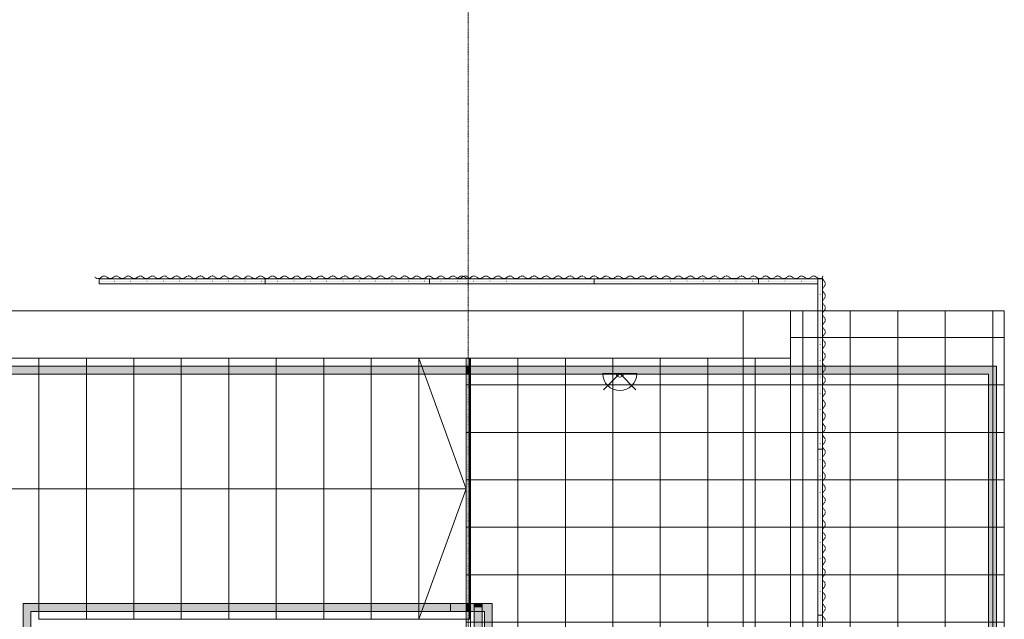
# Model space of a CAD drawing. Header units: centimetres. Extents: x -1589 to 108054, y -205274 to 31709.
# Tile 11 of 256: x 37840 to 44062, y -156753 to -152963. Entities that reach past the tile are written whole.
import ezdxf

# ---------------------------------------------------------------- set-up
doc = ezdxf.new("R2010")
doc.units = ezdxf.units.CM
doc.header["$LTSCALE"] = 0.01
doc.header["$MEASUREMENT"] = 0
for name, pattern in [('11108-COL-C310_XMODEL$0$HIDDEN', [0.375, 0.25, -0.125]), ('Kropki i Kreski', [72, 36, -18, 0, -18]), ('Kropkowana', [63.499999, 0, -63.499999])]:
    doc.linetypes.add(name, pattern=pattern)
for name, color, linetype in [('2_barierki.K_IR', 7, 'Continuous'), ('2_belki.K_IR', 7, 'Continuous'), ('2_schody stalowe rzut.K_IR', 7, 'Continuous'), ('2_schody.K_IR', 7, 'Continuous'), ('2_słupy.K_IR', 7, 'Continuous'), ('2_ściana dekoracyjna 3', 7, 'Continuous'), ('2_ściana dekoracyjna 31.K_IR', 7, 'Continuous'), ('3_oświetlenie.K_IR', 7, 'Continuous'), ('4_osie.ISTN', 7, 'Continuous')]:
    doc.layers.add(name, color=color, linetype=linetype)

msp = doc.modelspace()

# ---------------------------------------------------------------- hatches: boundary and pattern name
at = {"layer": '2_barierki.K_IR', "linetype": 'Continuous', "lineweight": 5, "ltscale": 10}
for points in [[(36261.63197, -155152.96592), (36311.63197, -155202.96592), (37936.63197, -155202.96592), (37936.63197, -155152.96592)], [(37936.63197, -155152.96592), (37936.63197, -155202.96592), (40661.63197, -155202.96592), (40661.63197, -155152.96592)], [(40661.63141, -155152.96592), (40661.63085, -155202.96592), (43961.71357, -155203.00274), (44011.71357, -155153.0033)], [(40661.63197, -155152.96592), (40661.63197, -155202.96592), (40686.63197, -155202.96592), (40686.63197, -155152.96592)], [(44011.71357, -155153.0033), (43961.71357, -155203.00274), (43961.71357, -157042.78674), (44011.71357, -157092.78674)], [(37861.63197, -156953.01554), (37911.63197, -156903.01554), (37911.63197, -156702.96592), (37861.63197, -156652.96592)], [(37861.63197, -156652.96592), (37911.63197, -156702.96592), (40661.63197, -156702.96592), (40661.63197, -156652.96592)], [(40661.63197, -156652.96592), (40661.63197, -156702.96592), (40686.63197, -156702.96592), (40686.63197, -156652.96592)], [(40711.63197, -156677.96592), (40761.63197, -156677.96592), (40761.63197, -156652.96592), (40711.63197, -156652.96592)], [(40761.63197, -156677.96592), (40711.63197, -156677.96592), (40711.63197, -156903.01554), (40761.63197, -156953.01554)]]:
    msp.add_hatch(color=8, dxfattribs=at).paths.add_polyline_path(points)
at = {"layer": '2_schody stalowe rzut.K_IR', "linetype": 'Continuous', "lineweight": 5, "ltscale": 10}
for points in [[(40661.63197, -156702.96592), (40661.63197, -156652.96592), (40561.63197, -156652.96592), (40561.63197, -156702.96592)], [(40661.63197, -156652.96592), (40661.63197, -156702.96592), (40776.6291, -156702.96592), (40826.6291, -156652.96592)], [(40826.6291, -156652.96592), (40776.6291, -156702.96592), (40776.6291, -159845.3506), (40826.6291, -159845.3506)]]:
    msp.add_hatch(color=8, dxfattribs=at).paths.add_polyline_path(points)
at = {"layer": '2_schody.K_IR', "linetype": 'Continuous', "lineweight": 5, "ltscale": 10}
h = msp.add_hatch(dxfattribs=at)
h.set_pattern_fill('Siatka_30x30', color=8, scale=10, style=0, pattern_type=2)
h.set_pattern_definition([(0, (26888.05, -176271.54), (0, 300), []), (90, (26888.05, -176271.54), (-300, 0), [])])
h.paths.add_polyline_path([(40661.63195, -156853.01552), (40461.63197, -156853.01552), (40461.63197, -158803.01554), (44061.71357, -158803.01554), (44061.71357, -157150.69407), (44061.71357, -154803.00388), (42711.63197, -154803.00388), (42711.63197, -155103.00386), (42411.63193, -155103.00386), (40661.63195, -155103.00386)])

# ---------------------------------------------------------------- linework, layer by layer
at = {"layer": '2_barierki.K_IR', "color": 8, "linetype": 'Continuous', "lineweight": 5, "ltscale": 10}
for p, q in [((37936.63197, -155152.96592), (36261.63197, -155152.96592)), ((40661.63197, -155152.96592), (37936.63197, -155152.96592)), ((40661.63141, -155152.96592), (40661.63085, -155202.96592)), ((44011.71357, -155153.0033), (40661.63141, -155152.96592)), ((40686.63197, -155152.96592), (40661.63197, -155152.96592)), ((40686.63197, -155202.96592), (40686.63197, -155152.96592)), ((44011.71357, -157092.78674), (44011.71357, -155153.0033)), ((36311.63197, -155202.96592), (37936.63197, -155202.96592)), ((37936.63197, -155202.96592), (40661.63197, -155202.96592)), ((40661.63085, -155202.96592), (43961.71357, -155203.00274)), ((40661.63197, -155202.96592), (40686.63197, -155202.96592)), ((43961.71357, -155203.00274), (43961.71357, -157042.78674)), ((37861.63197, -156652.96592), (37861.63197, -156953.01554)), ((40661.63197, -156652.96592), (37861.63197, -156652.96592)), ((40686.63197, -156652.96592), (40661.63197, -156652.96592)), ((40686.63197, -156702.96592), (40686.63197, -156652.96592)), ((40761.63197, -156652.96592), (40711.63197, -156652.96592)), ((40711.63197, -156652.96592), (40711.63197, -156677.96592)), ((40761.63197, -156677.96592), (40761.63197, -156652.96592)), ((37911.63197, -156903.01554), (37911.63197, -156702.96592)), ((37911.63197, -156702.96592), (40661.63197, -156702.96592)), ((40661.63197, -156702.96592), (40686.63197, -156702.96592)), ((40711.63197, -156677.96592), (40711.63197, -156903.01554)), ((40761.63197, -156953.01554), (40761.63197, -156677.96592))]:
    msp.add_line(p, q, dxfattribs=at)
at = {"layer": '2_belki.K_IR', "color": 8, "linetype": 'Continuous', "lineweight": 5, "ltscale": 10}
for p, q in [((36211.63196, -154803.00386), (42411.63196, -154803.00384)), ((42411.63196, -155103.00387), (42411.63196, -154803.00384)), ((36211.63196, -155103.00388), (42411.63196, -155103.00387)), ((42411.63197, -155103.00386), (42411.63197, -158503.01554)), ((42411.63197, -155103.00386), (42711.63199, -155103.00386)), ((42411.63197, -155103.00386), (42411.63197, -158503.01554)), ((42411.63197, -155103.00386), (42711.63199, -155103.00386)), ((42711.63199, -155103.00386), (42711.63199, -158503.01554)), ((42711.63199, -155103.00386), (42711.63199, -158503.01554))]:
    msp.add_line(p, q, dxfattribs=at)
at = {"layer": '2_schody stalowe rzut.K_IR', "color": 8, "linetype": 'Continuous', "lineweight": 5, "ltscale": 10}
for p, q in [((40661.63197, -156652.96592), (40561.63197, -156652.96592)), ((40561.63197, -156652.96592), (40561.63197, -156702.96592)), ((40826.6291, -156652.96592), (40661.63197, -156652.96592)), ((40826.6291, -159845.3506), (40826.6291, -156652.96592)), ((40561.63197, -156702.96592), (40661.63197, -156702.96592)), ((40661.63197, -156702.96592), (40776.6291, -156702.96592)), ((40776.6291, -156702.96592), (40776.6291, -159845.3506))]:
    msp.add_line(p, q, dxfattribs=at)
at = {"layer": '2_schody.K_IR', "color": 8, "linetype": 'Continuous', "lineweight": 5, "ltscale": 10}
for p, q in [((36211.63197, -155102.96592), (37961.63197, -155102.96592)), ((37961.63197, -155102.96592), (37961.63197, -156752.96594)), ((37961.63197, -156752.96592), (37961.63197, -155102.96592)), ((37961.63197, -155102.96592), (38261.63197, -155102.96592)), ((38261.63197, -155102.96592), (38261.63197, -156752.96592)), ((38261.63197, -156752.96592), (38261.63197, -155102.96592)), ((38261.63197, -155102.96592), (38561.63197, -155102.96592)), ((38561.63197, -155102.96592), (38561.63197, -156752.96592)), ((38561.63197, -156752.96592), (38561.63197, -155102.96592)), ((38561.63197, -155102.96592), (38861.63197, -155102.96592)), ((38861.63197, -155102.96592), (38861.63197, -156752.96592)), ((38861.63197, -156752.96592), (38861.63197, -155102.96592)), ((38861.63197, -155102.96592), (39161.63197, -155102.96592)), ((39161.63197, -155102.96592), (39161.63197, -156752.96592)), ((39161.63197, -156752.96592), (39161.63197, -155102.96592)), ((39161.63197, -155102.96592), (39461.63197, -155102.96592)), ((39461.63197, -155102.96592), (39461.63197, -156752.96592)), ((39461.63197, -156752.96592), (39461.63197, -155102.96592)), ((39461.63197, -155102.96592), (39761.63197, -155102.96592)), ((39761.63197, -155102.96592), (39761.63197, -156752.96592)), ((39761.63197, -156752.96592), (39761.63197, -155102.96592)), ((39761.63197, -155102.96592), (40061.63197, -155102.96592)), ((40061.63197, -155102.96592), (40061.63197, -156752.96592)), ((40061.63197, -156752.96592), (40061.63197, -155102.96592)), ((40061.63197, -155102.96592), (40361.63197, -155102.96592)), ((40361.63197, -155102.96592), (40361.63197, -156752.96592)), ((40361.63197, -156752.96592), (40361.63197, -155102.96592)), ((40361.63197, -155102.96592), (40661.63197, -155102.96592)), ((40361.63197, -155102.96592), (40661.63197, -155927.96592)), ((40661.63197, -155102.96592), (40681.63197, -155102.96592)), ((40681.63197, -155102.96592), (40681.63197, -156752.96592)), ((37136.63197, -155927.96592), (37961.63197, -155927.96592)), ((37961.63197, -155927.96592), (40361.63197, -155927.96592)), ((40361.63197, -155927.96592), (40661.63197, -155927.96592)), ((40661.63197, -155927.96592), (40361.63197, -156752.96592)), ((38261.63197, -156752.96592), (37961.63197, -156752.96592)), ((38561.63197, -156752.96592), (38261.63197, -156752.96592)), ((38861.63197, -156752.96592), (38561.63197, -156752.96592)), ((39161.63197, -156752.96592), (38861.63197, -156752.96592)), ((39461.63197, -156752.96592), (39161.63197, -156752.96592)), ((39761.63197, -156752.96592), (39461.63197, -156752.96592)), ((40061.63197, -156752.96592), (39761.63197, -156752.96592)), ((40361.63197, -156752.96592), (40061.63197, -156752.96592)), ((40661.63197, -156752.96592), (40361.63197, -156752.96592)), ((40681.63197, -156752.96592), (40661.63197, -156752.96592))]:
    msp.add_line(p, q, dxfattribs=at)
at = {"layer": '2_schody.K_IR', "color": 8, "linetype": 'Continuous', "lineweight": 5, "ltscale": 10, "flags": 128}
msp.add_lwpolyline([(40661.63195, -156853.01552), (40461.63197, -156853.01552), (40461.63197, -158803.01554), (44061.71357, -158803.01554), (44061.71357, -157150.69407), (44061.71357, -154803.00388), (42711.63197, -154803.00388), (42711.63197, -155103.00386), (42411.63193, -155103.00386), (40661.63195, -155103.00386)], close=True, dxfattribs=at)
at = {"layer": '2_słupy.K_IR', "color": 8, "linetype": 'Continuous', "lineweight": 5, "ltscale": 10, "flags": 128}
msp.add_lwpolyline([(42411.63197, -154803.00386), (42711.63197, -154803.00386), (42711.63197, -155103.00386), (42411.63197, -155103.00386)], close=True, dxfattribs=at)
at = {"layer": '2_ściana dekoracyjna 3', "color": 8, "linetype": '11108-COL-C310_XMODEL$0$HIDDEN', "lineweight": 5, "ltscale": 10}
for p, q in [((38317.38929, -154591.94773), (38312.90778, -154588.44396)), ((38329.25198, -154599.88758), (38317.38929, -154591.94773)), ((38343.5266, -154599.88758), (38329.25198, -154599.88758)), ((38355.38929, -154591.94773), (38343.5266, -154599.88758)), ((38363.87739, -154585.3115), (38355.38929, -154591.94773)), ((38374.38929, -154582.94773), (38363.87739, -154585.3115)), ((38384.90119, -154585.3115), (38374.38929, -154582.94773)), ((38393.38929, -154591.94773), (38384.90119, -154585.3115)), ((38405.25198, -154599.88758), (38393.38929, -154591.94773)), ((38419.5266, -154599.88758), (38405.25198, -154599.88758)), ((38431.38929, -154591.94773), (38419.5266, -154599.88758)), ((38439.87739, -154585.3115), (38431.38929, -154591.94773)), ((38450.38929, -154582.94773), (38439.87739, -154585.3115)), ((38460.90119, -154585.3115), (38450.38929, -154582.94773)), ((38469.38929, -154591.94773), (38460.90119, -154585.3115)), ((38481.25198, -154599.88758), (38469.38929, -154591.94773)), ((38495.5266, -154599.88758), (38481.25198, -154599.88758)), ((38507.38929, -154591.94773), (38495.5266, -154599.88758)), ((38515.87739, -154585.3115), (38507.38929, -154591.94773)), ((38526.38929, -154582.94773), (38515.87739, -154585.3115)), ((38536.90119, -154585.3115), (38526.38929, -154582.94773)), ((38545.38929, -154591.94773), (38536.90119, -154585.3115)), ((38557.25198, -154599.88758), (38545.38929, -154591.94773)), ((38571.5266, -154599.88758), (38557.25198, -154599.88758)), ((38583.38929, -154591.94773), (38571.5266, -154599.88758)), ((38591.87739, -154585.3115), (38583.38929, -154591.94773)), ((38602.38929, -154582.94773), (38591.87739, -154585.3115)), ((38612.90119, -154585.3115), (38602.38929, -154582.94773)), ((38621.38929, -154591.94773), (38612.90119, -154585.3115)), ((38633.25198, -154599.88758), (38621.38929, -154591.94773)), ((38647.5266, -154599.88758), (38633.25198, -154599.88758)), ((38659.38929, -154591.94773), (38647.5266, -154599.88758)), ((38667.87739, -154585.3115), (38659.38929, -154591.94773)), ((38678.38929, -154582.94773), (38667.87739, -154585.3115)), ((38688.90119, -154585.3115), (38678.38929, -154582.94773)), ((38697.38929, -154591.94773), (38688.90119, -154585.3115)), ((38709.25198, -154599.88758), (38697.38929, -154591.94773)), ((38723.5266, -154599.88758), (38709.25198, -154599.88758)), ((38735.38929, -154591.94773), (38723.5266, -154599.88758)), ((38743.87739, -154585.3115), (38735.38929, -154591.94773)), ((38754.38929, -154582.94773), (38743.87739, -154585.3115)), ((38764.90119, -154585.3115), (38754.38929, -154582.94773)), ((38773.38929, -154591.94773), (38764.90119, -154585.3115)), ((38785.25198, -154599.88758), (38773.38929, -154591.94773)), ((38799.5266, -154599.88758), (38785.25198, -154599.88758)), ((38811.38929, -154591.94773), (38799.5266, -154599.88758)), ((38819.87739, -154585.3115), (38811.38929, -154591.94773)), ((38830.38929, -154582.94773), (38819.87739, -154585.3115)), ((38840.90119, -154585.3115), (38830.38929, -154582.94773)), ((38849.38929, -154591.94773), (38840.90119, -154585.3115)), ((38861.25198, -154599.88758), (38849.38929, -154591.94773)), ((38875.5266, -154599.88758), (38861.25198, -154599.88758)), ((38887.38929, -154591.94773), (38875.5266, -154599.88758)), ((38895.87739, -154585.3115), (38887.38929, -154591.94773)), ((38906.38929, -154582.94773), (38895.87739, -154585.3115)), ((38916.90119, -154585.3115), (38906.38929, -154582.94773)), ((38925.38929, -154591.94773), (38916.90119, -154585.3115)), ((38937.25198, -154599.88758), (38925.38929, -154591.94773)), ((38951.5266, -154599.88758), (38937.25198, -154599.88758)), ((38963.38929, -154591.94773), (38951.5266, -154599.88758)), ((38971.87739, -154585.3115), (38963.38929, -154591.94773)), ((38982.38929, -154582.94773), (38971.87739, -154585.3115)), ((38992.90119, -154585.3115), (38982.38929, -154582.94773)), ((39001.38929, -154591.94773), (38992.90119, -154585.3115)), ((39013.25198, -154599.88758), (39001.38929, -154591.94773)), ((39027.5266, -154599.88758), (39013.25198, -154599.88758)), ((39039.38929, -154591.94773), (39027.5266, -154599.88758)), ((39047.87739, -154585.3115), (39039.38929, -154591.94773)), ((39058.38929, -154582.94773), (39047.87739, -154585.3115)), ((39068.90119, -154585.3115), (39058.38929, -154582.94773)), ((39077.38929, -154591.94773), (39068.90119, -154585.3115)), ((39089.25198, -154599.88758), (39077.38929, -154591.94773)), ((39103.5266, -154599.88758), (39089.25198, -154599.88758)), ((39115.38929, -154591.94773), (39103.5266, -154599.88758)), ((39123.87739, -154585.3115), (39115.38929, -154591.94773)), ((39134.38929, -154582.94773), (39123.87739, -154585.3115)), ((39144.90119, -154585.3115), (39134.38929, -154582.94773)), ((39153.38929, -154591.94773), (39144.90119, -154585.3115)), ((39165.25198, -154599.88758), (39153.38929, -154591.94773)), ((39179.5266, -154599.88758), (39165.25198, -154599.88758)), ((39191.38929, -154591.94773), (39179.5266, -154599.88758)), ((39199.87739, -154585.3115), (39191.38929, -154591.94773)), ((39210.38929, -154582.94773), (39199.87739, -154585.3115)), ((39220.90119, -154585.3115), (39210.38929, -154582.94773)), ((39229.38929, -154591.94773), (39220.90119, -154585.3115)), ((39241.25198, -154599.88758), (39229.38929, -154591.94773)), ((39255.5266, -154599.88758), (39241.25198, -154599.88758)), ((39267.38929, -154591.94773), (39255.5266, -154599.88758)), ((39275.87739, -154585.3115), (39267.38929, -154591.94773)), ((39286.38929, -154582.94773), (39275.87739, -154585.3115)), ((39296.90119, -154585.3115), (39286.38929, -154582.94773)), ((39305.38929, -154591.94773), (39296.90119, -154585.3115)), ((39317.25198, -154599.88758), (39305.38929, -154591.94773)), ((39331.5266, -154599.88758), (39317.25198, -154599.88758)), ((39343.38929, -154591.94773), (39331.5266, -154599.88758)), ((39351.87739, -154585.3115), (39343.38929, -154591.94773)), ((39362.38929, -154582.94773), (39351.87739, -154585.3115)), ((39372.90119, -154585.3115), (39362.38929, -154582.94773)), ((39381.38929, -154591.94773), (39372.90119, -154585.3115)), ((39393.25198, -154599.88758), (39381.38929, -154591.94773)), ((39407.5266, -154599.88758), (39393.25198, -154599.88758)), ((39419.38929, -154591.94773), (39407.5266, -154599.88758)), ((39427.87739, -154585.3115), (39419.38929, -154591.94773)), ((39438.38929, -154582.94773), (39427.87739, -154585.3115)), ((39448.90119, -154585.3115), (39438.38929, -154582.94773)), ((39457.38929, -154591.94773), (39448.90119, -154585.3115)), ((39469.25198, -154599.88758), (39457.38929, -154591.94773)), ((39483.5266, -154599.88758), (39469.25198, -154599.88758)), ((39495.38929, -154591.94773), (39483.5266, -154599.88758)), ((39503.87739, -154585.3115), (39495.38929, -154591.94773)), ((39514.38929, -154582.94773), (39503.87739, -154585.3115)), ((39524.90119, -154585.3115), (39514.38929, -154582.94773)), ((39533.38929, -154591.94773), (39524.90119, -154585.3115)), ((39545.25198, -154599.88758), (39533.38929, -154591.94773)), ((39559.5266, -154599.88758), (39545.25198, -154599.88758)), ((39571.38929, -154591.94773), (39559.5266, -154599.88758)), ((39579.87739, -154585.3115), (39571.38929, -154591.94773)), ((39590.38929, -154582.94773), (39579.87739, -154585.3115)), ((39600.90119, -154585.3115), (39590.38929, -154582.94773)), ((39609.38929, -154591.94773), (39600.90119, -154585.3115)), ((39621.25198, -154599.88758), (39609.38929, -154591.94773)), ((39635.5266, -154599.88758), (39621.25198, -154599.88758)), ((39647.38929, -154591.94773), (39635.5266, -154599.88758)), ((39655.87739, -154585.3115), (39647.38929, -154591.94773)), ((39666.38929, -154582.94773), (39655.87739, -154585.3115)), ((39676.90119, -154585.3115), (39666.38929, -154582.94773)), ((39685.38929, -154591.94773), (39676.90119, -154585.3115)), ((39697.25198, -154599.88758), (39685.38929, -154591.94773)), ((39711.5266, -154599.88758), (39697.25198, -154599.88758)), ((39723.38929, -154591.94773), (39711.5266, -154599.88758)), ((39731.87739, -154585.3115), (39723.38929, -154591.94773)), ((39742.38929, -154582.94773), (39731.87739, -154585.3115)), ((39752.90119, -154585.3115), (39742.38929, -154582.94773)), ((39761.38929, -154591.94773), (39752.90119, -154585.3115)), ((39773.25198, -154599.88758), (39761.38929, -154591.94773)), ((39787.5266, -154599.88758), (39773.25198, -154599.88758)), ((39799.38929, -154591.94773), (39787.5266, -154599.88758)), ((39807.87739, -154585.3115), (39799.38929, -154591.94773)), ((39818.38929, -154582.94773), (39807.87739, -154585.3115)), ((39828.90119, -154585.3115), (39818.38929, -154582.94773)), ((39837.38929, -154591.94773), (39828.90119, -154585.3115)), ((39849.25198, -154599.88758), (39837.38929, -154591.94773)), ((39863.5266, -154599.88758), (39849.25198, -154599.88758)), ((39875.38929, -154591.94773), (39863.5266, -154599.88758)), ((39883.87739, -154585.3115), (39875.38929, -154591.94773)), ((39894.38929, -154582.94773), (39883.87739, -154585.3115)), ((39904.90119, -154585.3115), (39894.38929, -154582.94773)), ((39913.38929, -154591.94773), (39904.90119, -154585.3115)), ((39925.25198, -154599.88758), (39913.38929, -154591.94773)), ((39939.5266, -154599.88758), (39925.25198, -154599.88758)), ((39951.38929, -154591.94773), (39939.5266, -154599.88758)), ((39959.87739, -154585.3115), (39951.38929, -154591.94773)), ((39970.38929, -154582.94773), (39959.87739, -154585.3115)), ((39980.90119, -154585.3115), (39970.38929, -154582.94773)), ((39989.38929, -154591.94773), (39980.90119, -154585.3115)), ((40001.25198, -154599.88758), (39989.38929, -154591.94773)), ((40015.5266, -154599.88758), (40001.25198, -154599.88758)), ((40027.38929, -154591.94773), (40015.5266, -154599.88758)), ((40035.87739, -154585.3115), (40027.38929, -154591.94773)), ((40046.38929, -154582.94773), (40035.87739, -154585.3115)), ((40056.90119, -154585.3115), (40046.38929, -154582.94773)), ((40065.38929, -154591.94773), (40056.90119, -154585.3115)), ((40077.25198, -154599.88758), (40065.38929, -154591.94773)), ((40091.5266, -154599.88758), (40077.25198, -154599.88758)), ((40103.38929, -154591.94773), (40091.5266, -154599.88758)), ((40111.87739, -154585.3115), (40103.38929, -154591.94773)), ((40122.38929, -154582.94773), (40111.87739, -154585.3115)), ((40132.90119, -154585.3115), (40122.38929, -154582.94773)), ((40141.38929, -154591.94773), (40132.90119, -154585.3115)), ((40153.25198, -154599.88758), (40141.38929, -154591.94773)), ((40167.5266, -154599.88758), (40153.25198, -154599.88758)), ((40179.38929, -154591.94773), (40167.5266, -154599.88758)), ((40187.87739, -154585.3115), (40179.38929, -154591.94773)), ((40198.38929, -154582.94773), (40187.87739, -154585.3115)), ((40208.90119, -154585.3115), (40198.38929, -154582.94773)), ((40217.38929, -154591.94773), (40208.90119, -154585.3115)), ((40229.25198, -154599.88758), (40217.38929, -154591.94773)), ((40243.5266, -154599.88758), (40229.25198, -154599.88758)), ((40255.38929, -154591.94773), (40243.5266, -154599.88758)), ((40263.87739, -154585.3115), (40255.38929, -154591.94773)), ((40274.38929, -154582.94773), (40263.87739, -154585.3115)), ((40284.90119, -154585.3115), (40274.38929, -154582.94773)), ((40293.38929, -154591.94773), (40284.90119, -154585.3115)), ((40305.25198, -154599.88758), (40293.38929, -154591.94773)), ((40319.5266, -154599.88758), (40305.25198, -154599.88758)), ((40331.38929, -154591.94773), (40319.5266, -154599.88758)), ((40339.87739, -154585.3115), (40331.38929, -154591.94773)), ((40350.38929, -154582.94773), (40339.87739, -154585.3115)), ((40360.90119, -154585.3115), (40350.38929, -154582.94773)), ((40369.38929, -154591.94773), (40360.90119, -154585.3115)), ((40381.25198, -154599.88758), (40369.38929, -154591.94773)), ((40395.5266, -154599.88758), (40381.25198, -154599.88758)), ((40407.38929, -154591.94773), (40395.5266, -154599.88758)), ((40415.87739, -154585.3115), (40407.38929, -154591.94773)), ((40426.38929, -154582.94773), (40415.87739, -154585.3115)), ((40436.90119, -154585.3115), (40426.38929, -154582.94773)), ((40445.38929, -154591.94773), (40436.90119, -154585.3115)), ((40457.25198, -154599.88758), (40445.38929, -154591.94773)), ((40471.5266, -154599.88758), (40457.25198, -154599.88758)), ((40483.38929, -154591.94773), (40471.5266, -154599.88758)), ((40491.87739, -154585.3115), (40483.38929, -154591.94773)), ((40502.38929, -154582.94773), (40491.87739, -154585.3115)), ((40512.90119, -154585.3115), (40502.38929, -154582.94773)), ((40521.38929, -154591.94773), (40512.90119, -154585.3115)), ((40533.25198, -154599.88758), (40521.38929, -154591.94773)), ((40547.5266, -154599.88758), (40533.25198, -154599.88758)), ((40559.38929, -154591.94773), (40547.5266, -154599.88758)), ((40567.87739, -154585.3115), (40559.38929, -154591.94773)), ((40578.38929, -154582.94773), (40567.87739, -154585.3115)), ((40588.90119, -154585.3115), (40578.38929, -154582.94773)), ((40597.38929, -154591.94773), (40588.90119, -154585.3115)), ((40609.25198, -154599.88758), (40597.38929, -154591.94773)), ((40623.5266, -154599.88758), (40609.25198, -154599.88758)), ((40635.38929, -154591.94773), (40623.5266, -154599.88758)), ((40643.87739, -154585.3115), (40635.38929, -154591.94773)), ((40654.38929, -154582.94773), (40643.87739, -154585.3115)), ((40664.90119, -154585.3115), (40654.38929, -154582.94773)), ((40673.38929, -154591.94773), (40664.90119, -154585.3115)), ((40685.25198, -154599.88758), (40673.38929, -154591.94773)), ((40690.07495, -154599.88758), (40685.25198, -154599.88758)), ((42356.73715, -154599.94371), (42352.7226, -154597.25672)), ((42371.01177, -154599.94371), (42356.73715, -154599.94371)), ((42382.87446, -154592.00386), (42371.01177, -154599.94371)), ((42391.36256, -154585.36763), (42382.87446, -154592.00386)), ((42401.87446, -154583.00386), (42391.36256, -154585.36763)), ((42412.38636, -154585.36763), (42401.87446, -154583.00386)), ((42420.87446, -154592.00386), (42412.38636, -154585.36763)), ((42432.73715, -154599.94371), (42420.87446, -154592.00386)), ((42447.01177, -154599.94371), (42432.73715, -154599.94371)), ((42458.87446, -154592.00386), (42447.01177, -154599.94371)), ((42467.36256, -154585.36763), (42458.87446, -154592.00386)), ((42477.87446, -154583.00386), (42467.36256, -154585.36763)), ((42488.38636, -154585.36763), (42477.87446, -154583.00386)), ((42496.87446, -154592.00386), (42488.38636, -154585.36763)), ((42508.73715, -154599.94371), (42496.87446, -154592.00386)), ((42523.01177, -154599.94371), (42508.73715, -154599.94371)), ((42534.87446, -154592.00386), (42523.01177, -154599.94371)), ((42543.36256, -154585.36763), (42534.87446, -154592.00386)), ((42553.87446, -154583.00386), (42543.36256, -154585.36763)), ((42564.38636, -154585.36763), (42553.87446, -154583.00386)), ((42572.87446, -154592.00386), (42564.38636, -154585.36763)), ((42584.73715, -154599.94371), (42572.87446, -154592.00386)), ((42599.01177, -154599.94371), (42584.73715, -154599.94371)), ((42610.87446, -154592.00386), (42599.01177, -154599.94371)), ((42619.36256, -154585.36763), (42610.87446, -154592.00386)), ((42629.87446, -154583.00386), (42619.36256, -154585.36763)), ((42640.38636, -154585.36763), (42629.87446, -154583.00386)), ((42648.87446, -154592.00386), (42640.38636, -154585.36763)), ((42660.73715, -154599.94371), (42648.87446, -154592.00386)), ((42675.01177, -154599.94371), (42660.73715, -154599.94371)), ((42686.87446, -154592.00386), (42675.01177, -154599.94371)), ((42695.36256, -154585.36763), (42686.87446, -154592.00386)), ((42705.87446, -154583.00386), (42695.36256, -154585.36763)), ((42716.38636, -154585.36763), (42705.87446, -154583.00386)), ((42724.87446, -154592.00386), (42716.38636, -154585.36763)), ((42736.73715, -154599.94371), (42724.87446, -154592.00386)), ((42751.01177, -154599.94371), (42736.73715, -154599.94371)), ((42762.87446, -154592.00386), (42751.01177, -154599.94371)), ((42771.36256, -154585.36763), (42762.87446, -154592.00386)), ((42781.87446, -154583.00386), (42771.36256, -154585.36763)), ((42792.38636, -154585.36763), (42781.87446, -154583.00386)), ((42800.87446, -154592.00386), (42792.38636, -154585.36763)), ((42812.73715, -154599.94371), (42800.87446, -154592.00386)), ((42827.01177, -154599.94371), (42812.73715, -154599.94371)), ((42838.87446, -154592.00386), (42827.01177, -154599.94371)), ((42847.36256, -154585.36763), (42838.87446, -154592.00386)), ((42857.87446, -154583.00386), (42847.36256, -154585.36763)), ((42868.38636, -154585.36763), (42857.87446, -154583.00386)), ((42876.87446, -154592.00386), (42868.38636, -154585.36763)), ((42888.73715, -154599.94371), (42876.87446, -154592.00386)), ((42903.01177, -154599.94371), (42888.73715, -154599.94371)), ((42913.92181, -154592.64148), (42903.01177, -154599.94371)), ((42917.00326, -154583.00386), (42913.89019, -154587.65502)), ((42913.89019, -154587.65502), (42913.89019, -154601.92963)), ((42913.89019, -154601.92963), (42921.83004, -154613.79232)), ((42921.83004, -154651.79232), (42913.89019, -154663.65502)), ((42921.83004, -154613.79232), (42928.46627, -154622.28043)), ((42928.46627, -154643.30422), (42921.83004, -154651.79232)), ((42928.46627, -154622.28043), (42930.83004, -154632.79232)), ((42930.83004, -154632.79232), (42928.46627, -154643.30422)), ((42913.89019, -154663.65502), (42913.89019, -154677.92963)), ((42913.89019, -154677.92963), (42921.83004, -154689.79232)), ((42921.83004, -154689.79232), (42928.46627, -154698.28043)), ((42928.46627, -154719.30422), (42921.83004, -154727.79232)), ((42928.46627, -154698.28043), (42930.83004, -154708.79232)), ((42930.83004, -154708.79232), (42928.46627, -154719.30422)), ((42921.83004, -154727.79232), (42913.89019, -154739.65502)), ((42913.89019, -154739.65502), (42913.89019, -154753.92963)), ((42913.89019, -154753.92963), (42921.83004, -154765.79232)), ((42921.83004, -154765.79232), (42928.46627, -154774.28043)), ((42928.46627, -154774.28043), (42930.83004, -154784.79232)), ((42930.83004, -154784.79232), (42928.46627, -154795.30422)), ((42921.83004, -154803.79232), (42913.89019, -154815.65502)), ((42913.89019, -154815.65502), (42913.89019, -154829.92963)), ((42913.89019, -154829.92963), (42921.83004, -154841.79232)), ((42928.46627, -154795.30422), (42921.83004, -154803.79232)), ((42921.83004, -154841.79232), (42928.46627, -154850.28043)), ((42921.83004, -154879.79232), (42913.89019, -154891.65502)), ((42913.89019, -154891.65502), (42913.89019, -154905.92963)), ((42913.89019, -154905.92963), (42921.83004, -154917.79232)), ((42928.46627, -154871.30422), (42921.83004, -154879.79232)), ((42928.46627, -154850.28043), (42930.83004, -154860.79232)), ((42930.83004, -154860.79232), (42928.46627, -154871.30422)), ((42921.83004, -154955.79232), (42913.89019, -154967.65502)), ((42913.89019, -154967.65502), (42913.89019, -154981.92963)), ((42921.83004, -154917.79232), (42928.46627, -154926.28043)), ((42928.46627, -154947.30422), (42921.83004, -154955.79232)), ((42928.46627, -154926.28043), (42930.83004, -154936.79232)), ((42930.83004, -154936.79232), (42928.46627, -154947.30422)), ((42913.89019, -154981.92963), (42921.83004, -154993.79232)), ((42921.83004, -155031.79232), (42913.89019, -155043.65502)), ((42921.83004, -154993.79232), (42928.46627, -155002.28043)), ((42928.46627, -155023.30422), (42921.83004, -155031.79232)), ((42928.46627, -155002.28043), (42930.83004, -155012.79232)), ((42930.83004, -155012.79232), (42928.46627, -155023.30422)), ((42913.89019, -155043.65502), (42913.89019, -155057.92963)), ((42913.89019, -155057.92963), (42921.83004, -155069.79232)), ((42921.83004, -155069.79232), (42928.46627, -155078.28043)), ((42928.46627, -155078.28043), (42930.83004, -155088.79232)), ((42930.83004, -155088.79232), (42928.46627, -155099.30422)), ((42921.83004, -155107.79232), (42913.89019, -155119.65502)), ((42913.89019, -155119.65502), (42913.89019, -155133.92963)), ((42913.89019, -155133.92963), (42921.83004, -155145.79232)), ((42928.46627, -155099.30422), (42921.83004, -155107.79232)), ((42921.83004, -155145.79232), (42928.46627, -155154.28043)), ((42928.46627, -155154.28043), (42930.83004, -155164.79232)), ((42921.83004, -155183.79232), (42913.89019, -155195.65502)), ((42913.89019, -155195.65502), (42913.89019, -155209.92963)), ((42913.89019, -155209.92963), (42921.83004, -155221.79232)), ((42928.46627, -155175.30422), (42921.83004, -155183.79232)), ((42921.83004, -155221.79232), (42928.46627, -155230.28043)), ((42930.83004, -155164.79232), (42928.46627, -155175.30422)), ((42921.83004, -155259.79232), (42913.89019, -155271.65502)), ((42913.89019, -155271.65502), (42913.89019, -155285.92963)), ((42928.46627, -155251.30422), (42921.83004, -155259.79232)), ((42928.46627, -155230.28043), (42930.83004, -155240.79232)), ((42930.83004, -155240.79232), (42928.46627, -155251.30422)), ((42913.89019, -155285.92963), (42921.83004, -155297.79232)), ((42921.83004, -155335.79232), (42913.89019, -155347.65502)), ((42921.83004, -155297.79232), (42928.46627, -155306.28043)), ((42928.46627, -155327.30422), (42921.83004, -155335.79232)), ((42928.46627, -155306.28043), (42930.83004, -155316.79232)), ((42930.83004, -155316.79232), (42928.46627, -155327.30422)), ((42913.89019, -155347.65502), (42913.89019, -155361.92963)), ((42913.89019, -155361.92963), (42921.83004, -155373.79232)), ((42921.83004, -155373.79232), (42928.46627, -155382.28043)), ((42928.46627, -155403.30422), (42921.83004, -155411.79232)), ((42928.46627, -155382.28043), (42930.83004, -155392.79232)), ((42930.83004, -155392.79232), (42928.46627, -155403.30422)), ((42921.83004, -155411.79232), (42913.89019, -155423.65502)), ((42913.89019, -155423.65502), (42913.89019, -155437.92963)), ((42913.89019, -155437.92963), (42921.83004, -155449.79232)), ((42921.83004, -155449.79232), (42928.46627, -155458.28043)), ((42928.46627, -155458.28043), (42930.83004, -155468.79232)), ((42930.83004, -155468.79232), (42928.46627, -155479.30422)), ((42921.83004, -155487.79232), (42913.89019, -155499.65502)), ((42913.89019, -155499.65502), (42913.89019, -155513.92963)), ((42913.89019, -155513.92963), (42921.83004, -155525.79232)), ((42928.46627, -155479.30422), (42921.83004, -155487.79232)), ((42921.83004, -155525.79232), (42928.46627, -155534.28043)), ((42921.83004, -155563.79232), (42913.89019, -155575.65502)), ((42913.89019, -155575.65502), (42913.89019, -155589.92963)), ((42913.89019, -155589.92963), (42921.83004, -155601.79232)), ((42928.46627, -155555.30422), (42921.83004, -155563.79232)), ((42928.46627, -155534.28043), (42930.83004, -155544.79232)), ((42930.83004, -155544.79232), (42928.46627, -155555.30422)), ((42921.83004, -155639.79232), (42913.89019, -155651.65502)), ((42913.89019, -155651.65502), (42913.89019, -155665.92963)), ((42921.83004, -155601.79232), (42928.46627, -155610.28043)), ((42928.46627, -155631.30422), (42921.83004, -155639.79232)), ((42928.46627, -155610.28043), (42930.83004, -155620.79232)), ((42930.83004, -155620.79232), (42928.46627, -155631.30422)), ((42913.89019, -155665.92963), (42921.83004, -155677.79232)), ((42921.83004, -155715.79232), (42913.89019, -155727.65502)), ((42921.83004, -155677.79232), (42928.46627, -155686.28043)), ((42928.46627, -155707.30422), (42921.83004, -155715.79232)), ((42928.46627, -155686.28043), (42930.83004, -155696.79232)), ((42930.83004, -155696.79232), (42928.46627, -155707.30422)), ((42913.89019, -155727.65502), (42913.89019, -155741.92963)), ((42913.89019, -155741.92963), (42921.83004, -155753.79232)), ((42921.83004, -155753.79232), (42928.46627, -155762.28043)), ((42928.46627, -155762.28043), (42930.83004, -155772.79232)), ((42930.83004, -155772.79232), (42928.46627, -155783.30422)), ((42921.83004, -155791.79232), (42913.89019, -155803.65502)), ((42913.89019, -155803.65502), (42913.89019, -155817.92963)), ((42913.89019, -155817.92963), (42921.83004, -155829.79232)), ((42928.46627, -155783.30422), (42921.83004, -155791.79232)), ((42921.83004, -155829.79232), (42928.46627, -155838.28043)), ((42928.46627, -155838.28043), (42930.83004, -155848.79232)), ((42921.83004, -155867.79232), (42913.89019, -155879.65502)), ((42913.89019, -155879.65502), (42913.89019, -155893.92963)), ((42913.89019, -155893.92963), (42921.83004, -155905.79232)), ((42928.46627, -155859.30422), (42921.83004, -155867.79232)), ((42921.83004, -155905.79232), (42928.46627, -155914.28043)), ((42930.83004, -155848.79232), (42928.46627, -155859.30422)), ((42921.83004, -155943.79232), (42913.89019, -155955.65502)), ((42913.89019, -155955.65502), (42913.89019, -155969.92963)), ((42928.46627, -155935.30422), (42921.83004, -155943.79232)), ((42928.46627, -155914.28043), (42930.83004, -155924.79232)), ((42930.83004, -155924.79232), (42928.46627, -155935.30422)), ((42913.89019, -155969.92963), (42921.83004, -155981.79232)), ((42921.83004, -156019.79232), (42913.89019, -156031.65502)), ((42921.83004, -155981.79232), (42928.46627, -155990.28043)), ((42928.46627, -156011.30422), (42921.83004, -156019.79232)), ((42928.46627, -155990.28043), (42930.83004, -156000.79232)), ((42930.83004, -156000.79232), (42928.46627, -156011.30422)), ((42913.89019, -156031.65502), (42913.89019, -156045.92963)), ((42913.89019, -156045.92963), (42921.83004, -156057.79232)), ((42921.83004, -156057.79232), (42928.46627, -156066.28043)), ((42928.46627, -156087.30422), (42921.83004, -156095.79232)), ((42928.46627, -156066.28043), (42930.83004, -156076.79232)), ((42930.83004, -156076.79232), (42928.46627, -156087.30422)), ((42921.83004, -156095.79232), (42913.89019, -156107.65502)), ((42913.89019, -156107.65502), (42913.89019, -156121.92963)), ((42913.89019, -156121.92963), (42921.83004, -156133.79232)), ((42921.83004, -156133.79232), (42928.46627, -156142.28043)), ((42928.46627, -156142.28043), (42930.83004, -156152.79232)), ((42930.83004, -156152.79232), (42928.46627, -156163.30422)), ((42921.83004, -156171.79232), (42913.89019, -156183.65502)), ((42913.89019, -156183.65502), (42913.89019, -156197.92963)), ((42913.89019, -156197.92963), (42921.83004, -156209.79232)), ((42928.46627, -156163.30422), (42921.83004, -156171.79232)), ((42921.83004, -156209.79232), (42928.46627, -156218.28043)), ((42921.83004, -156247.79232), (42913.89019, -156259.65502)), ((42913.89019, -156259.65502), (42913.89019, -156273.92963)), ((42913.89019, -156273.92963), (42921.83004, -156285.79232)), ((42928.46627, -156239.30422), (42921.83004, -156247.79232)), ((42928.46627, -156218.28043), (42930.83004, -156228.79232)), ((42930.83004, -156228.79232), (42928.46627, -156239.30422)), ((42921.83004, -156323.79232), (42913.89019, -156335.65502)), ((42913.89019, -156335.65502), (42913.89019, -156349.92963)), ((42921.83004, -156285.79232), (42928.46627, -156294.28043)), ((42928.46627, -156315.30422), (42921.83004, -156323.79232)), ((42928.46627, -156294.28043), (42930.83004, -156304.79232)), ((42930.83004, -156304.79232), (42928.46627, -156315.30422)), ((42913.89019, -156349.92963), (42921.83004, -156361.79232)), ((42921.83004, -156399.79232), (42913.89019, -156411.65502)), ((42921.83004, -156361.79232), (42928.46627, -156370.28043)), ((42928.46627, -156391.30422), (42921.83004, -156399.79232)), ((42928.46627, -156370.28043), (42930.83004, -156380.79232)), ((42930.83004, -156380.79232), (42928.46627, -156391.30422)), ((42913.89019, -156411.65502), (42913.89019, -156425.92963)), ((42913.89019, -156425.92963), (42921.83004, -156437.79232)), ((42921.83004, -156437.79232), (42928.46627, -156446.28043)), ((42928.46627, -156446.28043), (42930.83004, -156456.79232)), ((42930.83004, -156456.79232), (42928.46627, -156467.30422)), ((42921.83004, -156475.79232), (42913.89019, -156487.65502)), ((42913.89019, -156487.65502), (42913.89019, -156501.92963)), ((42913.89019, -156501.92963), (42921.83004, -156513.79232)), ((42928.46627, -156467.30422), (42921.83004, -156475.79232)), ((42921.83004, -156513.79232), (42928.46627, -156522.28043)), ((42928.46627, -156522.28043), (42930.83004, -156532.79232)), ((42921.83004, -156551.79232), (42913.89019, -156563.65502)), ((42913.89019, -156563.65502), (42913.89019, -156577.92963)), ((42913.89019, -156577.92963), (42921.83004, -156589.79232)), ((42928.46627, -156543.30422), (42921.83004, -156551.79232)), ((42921.83004, -156589.79232), (42928.46627, -156598.28043)), ((42930.83004, -156532.79232), (42928.46627, -156543.30422)), ((42921.83004, -156627.79232), (42913.89019, -156639.65502)), ((42913.89019, -156639.65502), (42913.89019, -156653.92963)), ((42928.46627, -156619.30422), (42921.83004, -156627.79232)), ((42928.46627, -156598.28043), (42930.83004, -156608.79232)), ((42930.83004, -156608.79232), (42928.46627, -156619.30422)), ((42913.89019, -156653.92963), (42921.83004, -156665.79232)), ((42921.83004, -156703.79232), (42913.89019, -156715.65502)), ((42913.89019, -156715.65502), (42913.89019, -156729.92963)), ((42921.83004, -156665.79232), (42928.46627, -156674.28043)), ((42928.46627, -156695.30422), (42921.83004, -156703.79232)), ((42928.46627, -156674.28043), (42930.83004, -156684.79232)), ((42930.83004, -156684.79232), (42928.46627, -156695.30422)), ((42913.89019, -156729.92963), (42921.83004, -156741.79232)), ((42921.83004, -156741.79232), (42928.46627, -156750.28043)), ((42928.46627, -156750.28043), (42930.83004, -156760.79232))]:
    msp.add_line(p, q, dxfattribs=at)
at = {"layer": '2_ściana dekoracyjna 3', "color": 8, "linetype": 'Continuous', "lineweight": 5, "ltscale": 10}
for p, q in [((38341.63197, -154601.82406), (38341.63197, -154631.82406)), ((38871.57073, -154601.82406), (38341.63197, -154601.82406)), ((38871.57073, -154631.82406), (38341.63197, -154631.82406)), ((38871.57073, -154601.82406), (39391.11854, -154601.82406)), ((38871.57073, -154631.82406), (39391.11854, -154631.82406)), ((39391.11854, -154631.82406), (39391.11854, -154601.82406)), ((39391.11854, -154601.82406), (40430.21415, -154601.82406)), ((39391.11854, -154631.82406), (40430.21415, -154631.82406)), ((40430.21415, -154601.82406), (41469.30977, -154601.82406)), ((40430.21415, -154631.82406), (40430.21415, -154601.82406)), ((40430.21415, -154631.82406), (41469.30977, -154631.82406)), ((41469.30977, -154631.82406), (41469.30977, -154601.82406)), ((41469.30977, -154601.82406), (42508.40538, -154601.82406)), ((41469.30977, -154631.82406), (42508.40538, -154631.82406)), ((42508.40538, -154631.82406), (42508.40538, -154601.82406)), ((42508.40538, -154601.82406), (42690.24711, -154601.82406)), ((42508.40538, -154631.82406), (42690.24711, -154631.82406)), ((42690.24711, -154601.82406), (42882.4798, -154601.82406)), ((42690.24711, -154631.82406), (42882.4798, -154631.82406)), ((42912.4798, -154601.82406), (42882.4798, -154601.82406)), ((42882.4798, -154601.82406), (42882.4798, -155152.90432)), ((42882.4798, -154631.82406), (42882.4798, -154601.82406)), ((42912.4798, -154601.82406), (42912.4798, -155152.90432)), ((42882.4798, -155152.9049), (42882.4798, -155677.74285)), ((42912.4798, -155152.9049), (42912.4798, -155677.74285)), ((42912.4798, -155677.74285), (42882.4798, -155677.74285)), ((42882.4798, -155677.74285), (42882.4798, -156727.41979)), ((42912.4798, -155677.74285), (42912.4798, -156727.41979)), ((42912.4798, -156727.41979), (42882.4798, -156727.41979)), ((42882.4798, -156727.41979), (42882.4798, -157777.09673)), ((42912.4798, -156727.41979), (42912.4798, -157777.09673))]:
    msp.add_line(p, q, dxfattribs=at)
at = {"layer": '2_ściana dekoracyjna 3', "color": 8, "linetype": 'Kropkowana', "lineweight": 5, "ltscale": 10}
for p, q in [((42882.4798, -154616.82406), (38341.63197, -154616.82406)), ((42897.4798, -158853.01552), (42897.4798, -154601.82406))]:
    msp.add_line(p, q, dxfattribs=at)
at = {"layer": '2_ściana dekoracyjna 31.K_IR', "color": 8, "linetype": '11108-COL-C310_XMODEL$0$HIDDEN', "lineweight": 5, "ltscale": 10}
for p, q in [((40615.32877, -154591.81464), (40606.10085, -154597.991)), ((40623.81687, -154585.17842), (40615.32877, -154591.81464)), ((40634.32877, -154582.81464), (40623.81687, -154585.17842)), ((40644.84066, -154585.17842), (40634.32877, -154582.81464)), ((40653.32877, -154591.81464), (40644.84066, -154585.17842)), ((40665.19146, -154599.7545), (40653.32877, -154591.81464)), ((40679.46607, -154599.7545), (40665.19146, -154599.7545)), ((40691.32877, -154591.81464), (40679.46607, -154599.7545)), ((40699.81687, -154585.17842), (40691.32877, -154591.81464)), ((40710.32877, -154582.81464), (40699.81687, -154585.17842)), ((40720.84066, -154585.17842), (40710.32877, -154582.81464)), ((40729.32877, -154591.81464), (40720.84066, -154585.17842)), ((40741.19146, -154599.7545), (40729.32877, -154591.81464)), ((40755.46607, -154599.7545), (40741.19146, -154599.7545)), ((40767.32877, -154591.81464), (40755.46607, -154599.7545)), ((40775.81687, -154585.17842), (40767.32877, -154591.81464)), ((40786.32877, -154582.81464), (40775.81687, -154585.17842)), ((40796.84066, -154585.17842), (40786.32877, -154582.81464)), ((40805.32877, -154591.81464), (40796.84066, -154585.17842)), ((40817.19146, -154599.7545), (40805.32877, -154591.81464)), ((40831.46607, -154599.7545), (40817.19146, -154599.7545)), ((40843.32877, -154591.81464), (40831.46607, -154599.7545)), ((40851.81687, -154585.17842), (40843.32877, -154591.81464)), ((40862.32877, -154582.81464), (40851.81687, -154585.17842)), ((40872.84066, -154585.17842), (40862.32877, -154582.81464)), ((40881.32877, -154591.81464), (40872.84066, -154585.17842)), ((40893.19146, -154599.7545), (40881.32877, -154591.81464)), ((40907.46607, -154599.7545), (40893.19146, -154599.7545)), ((40919.32877, -154591.81464), (40907.46607, -154599.7545)), ((40927.81687, -154585.17842), (40919.32877, -154591.81464)), ((40938.32877, -154582.81464), (40927.81687, -154585.17842)), ((40948.84066, -154585.17842), (40938.32877, -154582.81464)), ((40957.32877, -154591.81464), (40948.84066, -154585.17842)), ((40969.19146, -154599.7545), (40957.32877, -154591.81464)), ((40983.46607, -154599.7545), (40969.19146, -154599.7545)), ((40995.32877, -154591.81464), (40983.46607, -154599.7545)), ((41003.81687, -154585.17842), (40995.32877, -154591.81464)), ((41014.32877, -154582.81464), (41003.81687, -154585.17842)), ((41024.84066, -154585.17842), (41014.32877, -154582.81464)), ((41033.32877, -154591.81464), (41024.84066, -154585.17842)), ((41045.19146, -154599.7545), (41033.32877, -154591.81464)), ((41059.46607, -154599.7545), (41045.19146, -154599.7545)), ((41071.32877, -154591.81464), (41059.46607, -154599.7545)), ((41079.81687, -154585.17842), (41071.32877, -154591.81464)), ((41090.32877, -154582.81464), (41079.81687, -154585.17842)), ((41100.84066, -154585.17842), (41090.32877, -154582.81464)), ((41109.32877, -154591.81464), (41100.84066, -154585.17842)), ((41121.19146, -154599.7545), (41109.32877, -154591.81464)), ((41135.46607, -154599.7545), (41121.19146, -154599.7545)), ((41147.32877, -154591.81464), (41135.46607, -154599.7545)), ((41155.81687, -154585.17842), (41147.32877, -154591.81464)), ((41166.32877, -154582.81464), (41155.81687, -154585.17842)), ((41176.84066, -154585.17842), (41166.32877, -154582.81464)), ((41185.32877, -154591.81464), (41176.84066, -154585.17842)), ((41197.19146, -154599.7545), (41185.32877, -154591.81464)), ((41211.46607, -154599.7545), (41197.19146, -154599.7545)), ((41223.32877, -154591.81464), (41211.46607, -154599.7545)), ((41231.81687, -154585.17842), (41223.32877, -154591.81464)), ((41242.32877, -154582.81464), (41231.81687, -154585.17842)), ((41252.84066, -154585.17842), (41242.32877, -154582.81464)), ((41261.32877, -154591.81464), (41252.84066, -154585.17842)), ((41273.19146, -154599.7545), (41261.32877, -154591.81464)), ((41287.46607, -154599.7545), (41273.19146, -154599.7545)), ((41299.32877, -154591.81464), (41287.46607, -154599.7545)), ((41307.81687, -154585.17842), (41299.32877, -154591.81464)), ((41318.32877, -154582.81464), (41307.81687, -154585.17842)), ((41328.84066, -154585.17842), (41318.32877, -154582.81464)), ((41337.32877, -154591.81464), (41328.84066, -154585.17842)), ((41349.19146, -154599.7545), (41337.32877, -154591.81464)), ((41363.46607, -154599.7545), (41349.19146, -154599.7545)), ((41375.32877, -154591.81464), (41363.46607, -154599.7545)), ((41383.81687, -154585.17842), (41375.32877, -154591.81464)), ((41394.32877, -154582.81464), (41383.81687, -154585.17842)), ((41404.84066, -154585.17842), (41394.32877, -154582.81464)), ((41413.32877, -154591.81464), (41404.84066, -154585.17842)), ((41425.19146, -154599.7545), (41413.32877, -154591.81464)), ((41439.46607, -154599.7545), (41425.19146, -154599.7545)), ((41451.32877, -154591.81464), (41439.46607, -154599.7545)), ((41459.81687, -154585.17842), (41451.32877, -154591.81464)), ((41470.32877, -154582.81464), (41459.81687, -154585.17842)), ((41480.84066, -154585.17842), (41470.32877, -154582.81464)), ((41489.32877, -154591.81464), (41480.84066, -154585.17842)), ((41501.19146, -154599.7545), (41489.32877, -154591.81464)), ((41515.46607, -154599.7545), (41501.19146, -154599.7545)), ((41527.32877, -154591.81464), (41515.46607, -154599.7545)), ((41535.81687, -154585.17842), (41527.32877, -154591.81464)), ((41546.32877, -154582.81464), (41535.81687, -154585.17842)), ((41556.84066, -154585.17842), (41546.32877, -154582.81464)), ((41565.32877, -154591.81464), (41556.84066, -154585.17842)), ((41577.19146, -154599.7545), (41565.32877, -154591.81464)), ((41591.46607, -154599.7545), (41577.19146, -154599.7545)), ((41603.32877, -154591.81464), (41591.46607, -154599.7545)), ((41611.81687, -154585.17842), (41603.32877, -154591.81464)), ((41622.32877, -154582.81464), (41611.81687, -154585.17842)), ((41632.84066, -154585.17842), (41622.32877, -154582.81464)), ((41641.32877, -154591.81464), (41632.84066, -154585.17842)), ((41653.19146, -154599.7545), (41641.32877, -154591.81464)), ((41667.46607, -154599.7545), (41653.19146, -154599.7545)), ((41679.32877, -154591.81464), (41667.46607, -154599.7545)), ((41687.81687, -154585.17842), (41679.32877, -154591.81464)), ((41698.32877, -154582.81464), (41687.81687, -154585.17842)), ((41708.84066, -154585.17842), (41698.32877, -154582.81464)), ((41717.32877, -154591.81464), (41708.84066, -154585.17842)), ((41729.19146, -154599.7545), (41717.32877, -154591.81464)), ((41743.46607, -154599.7545), (41729.19146, -154599.7545)), ((41755.32877, -154591.81464), (41743.46607, -154599.7545)), ((41763.81687, -154585.17842), (41755.32877, -154591.81464)), ((41774.32877, -154582.81464), (41763.81687, -154585.17842)), ((41784.84066, -154585.17842), (41774.32877, -154582.81464)), ((41793.32877, -154591.81464), (41784.84066, -154585.17842)), ((41805.19146, -154599.7545), (41793.32877, -154591.81464)), ((41819.46607, -154599.7545), (41805.19146, -154599.7545)), ((41831.32877, -154591.81464), (41819.46607, -154599.7545)), ((41839.81687, -154585.17842), (41831.32877, -154591.81464)), ((41850.32877, -154582.81464), (41839.81687, -154585.17842)), ((41860.84066, -154585.17842), (41850.32877, -154582.81464)), ((41869.32877, -154591.81464), (41860.84066, -154585.17842)), ((41881.19146, -154599.7545), (41869.32877, -154591.81464)), ((41895.46607, -154599.7545), (41881.19146, -154599.7545)), ((41907.32877, -154591.81464), (41895.46607, -154599.7545)), ((41915.81687, -154585.17842), (41907.32877, -154591.81464)), ((41926.32877, -154582.81464), (41915.81687, -154585.17842)), ((41936.84066, -154585.17842), (41926.32877, -154582.81464)), ((41945.32877, -154591.81464), (41936.84066, -154585.17842)), ((41957.19146, -154599.7545), (41945.32877, -154591.81464)), ((41971.46607, -154599.7545), (41957.19146, -154599.7545)), ((41983.32877, -154591.81464), (41971.46607, -154599.7545)), ((41991.81687, -154585.17842), (41983.32877, -154591.81464)), ((42002.32877, -154582.81464), (41991.81687, -154585.17842)), ((42012.84066, -154585.17842), (42002.32877, -154582.81464)), ((42021.32877, -154591.81464), (42012.84066, -154585.17842)), ((42033.19146, -154599.7545), (42021.32877, -154591.81464)), ((42047.46607, -154599.7545), (42033.19146, -154599.7545)), ((42059.32877, -154591.81464), (42047.46607, -154599.7545)), ((42067.81687, -154585.17842), (42059.32877, -154591.81464)), ((42078.32877, -154582.81464), (42067.81687, -154585.17842)), ((42088.84066, -154585.17842), (42078.32877, -154582.81464)), ((42097.32877, -154591.81464), (42088.84066, -154585.17842)), ((42109.19146, -154599.7545), (42097.32877, -154591.81464)), ((42123.46607, -154599.7545), (42109.19146, -154599.7545)), ((42135.32877, -154591.81464), (42123.46607, -154599.7545)), ((42143.81687, -154585.17842), (42135.32877, -154591.81464)), ((42154.32877, -154582.81464), (42143.81687, -154585.17842)), ((42164.84066, -154585.17842), (42154.32877, -154582.81464)), ((42173.32877, -154591.81464), (42164.84066, -154585.17842)), ((42185.19146, -154599.7545), (42173.32877, -154591.81464)), ((42199.46607, -154599.7545), (42185.19146, -154599.7545)), ((42211.32877, -154591.81464), (42199.46607, -154599.7545)), ((42219.81687, -154585.17842), (42211.32877, -154591.81464)), ((42230.32877, -154582.81464), (42219.81687, -154585.17842)), ((42240.84066, -154585.17842), (42230.32877, -154582.81464)), ((42249.32877, -154591.81464), (42240.84066, -154585.17842)), ((42261.19146, -154599.7545), (42249.32877, -154591.81464)), ((42275.46607, -154599.7545), (42261.19146, -154599.7545)), ((42287.32877, -154591.81464), (42275.46607, -154599.7545)), ((42295.81687, -154585.17842), (42287.32877, -154591.81464)), ((42306.32877, -154582.81464), (42295.81687, -154585.17842)), ((42316.84066, -154585.17842), (42306.32877, -154582.81464)), ((42325.32877, -154591.81464), (42316.84066, -154585.17842)), ((42337.19146, -154599.7545), (42325.32877, -154591.81464)), ((42351.46607, -154599.7545), (42337.19146, -154599.7545)), ((42353.37186, -154598.47893), (42351.46607, -154599.7545))]:
    msp.add_line(p, q, dxfattribs=at)
at = {"layer": '3_oświetlenie.K_IR', "color": 8, "linetype": 'Continuous', "lineweight": 5, "ltscale": 10}
for p, q in [((41739.45292, -155200.27519), (41524.45292, -155200.27519)), ((41739.45292, -155200.27519), (41524.45292, -155200.27519)), ((41631.95292, -155200.27519), (41529.42244, -155302.80568)), ((41631.95292, -155200.27519), (41734.4834, -155302.80568))]:
    msp.add_line(p, q, dxfattribs=at)
for radius in [107.5, 107.5, 23]:
    msp.add_arc((41631.95292, -155200.27519), radius, 180, 0, dxfattribs=at)
msp.add_point((41739.45292, -155200.27519), dxfattribs=at)
msp.add_point((41739.45292, -155200.27519), dxfattribs=at)
at = {"layer": '4_osie.ISTN', "color": 7, "linetype": 'Kropki i Kreski', "lineweight": 0, "ltscale": 10}
msp.add_line((40674.38766, -189505.19489), (40674.38766, -152305.10066), dxfattribs=at)

doc.saveas('drawing.dxf')
